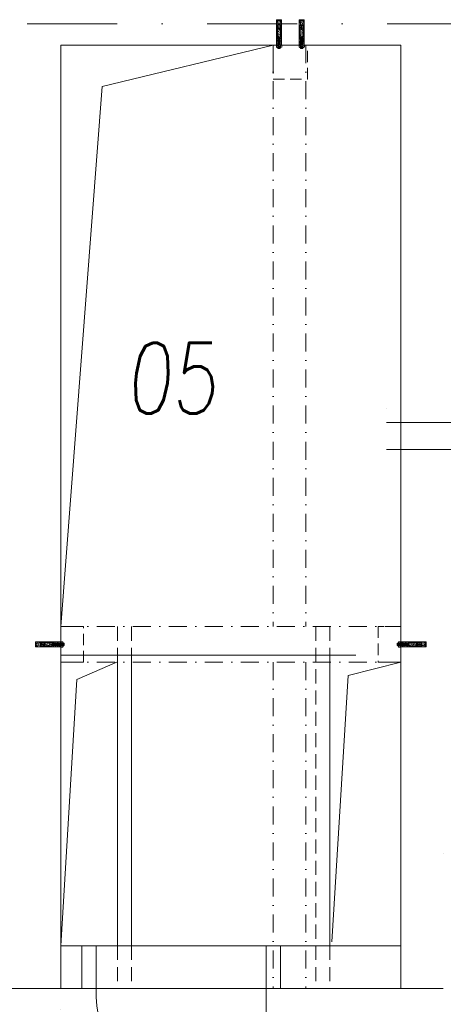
# Model space of a CAD drawing. Header units: millimetres. Extents: x 213386 to 506888, y 183055 to 450952.
# Tile 198 of 256: x 386382 to 387877, y 292676 to 296147. Entities that reach past the tile are written whole.
import ezdxf

# ---------------------------------------------------------------- set-up
doc = ezdxf.new("R2010")
doc.units = ezdxf.units.MM
for name, pattern in [('ACDINTGL', [3, 2, -1]), ('CK_Čerchovaná 50', [6, 3, -1.5, 0, -1.5]), ('DASHED', [0.75, 0.5, -0.25]), ('ČERCHOVANÁ', [25.4, 12.7, -6.35, 0, -6.35])]:
    doc.linetypes.add(name, pattern=pattern)
for name, color, linetype, lineweight in [('NOVA', 255, 'Continuous', 0), ('NOVÁ INTERIERY', 255, 'Continuous', 0), ('NOVÁ TENKÁ', 255, 'Continuous', 0), ('OSY', 255, 'Continuous', 0), ('POPIS2', 255, 'Continuous', 0), ('TENKA', 255, 'Continuous', 0), ('ŽB', 255, 'Continuous', 0)]:
    doc.layers.add(name, color=color, linetype=linetype, lineweight=lineweight)
doc.styles.add('CS-ROMANS', font='romans.shx', dxfattribs={"width": 0.75, "oblique": 5})

# ---------------------------------------------------------------- blocks, each defined once
blk = doc.blocks.new('OCELOVÁ KOTVA')
for p, q in [((-9.4, 7.1), (-9.4, 0.6)), ((9.4, 0.6), (-9.4, 0.6)), ((-7, 8.6), (-8.7, 7.7)), ((8.7, 0), (-8.7, 0)), ((6.7, 8.7), (-6.7, 8.7)), ((-5, 8.7), (-4, 9)), ((-4, 8), (-5, 8.7)), ((-5, 8.7), (5, 6.9)), ((-5, 5.3), (-4, 5.6)), ((-5, 5.3), (5, 3.5)), ((-4, 4.6), (-5, 5.3)), ((-5, 1.9), (-4, 2.2)), ((-5, 1.9), (5, 0.1)), ((-4, 1.2), (-5, 1.9)), ((-4.7, 7.1), (-4.7, 0.6)), ((-4, 11.4), (-2.8, 12.5)), ((-4, 9), (-4, 11.4)), ((-4, 11.4), (4, 11.4)), ((-4, 9), (4, 7.6)), ((-4, 8), (4, 6.6)), ((-4, 5.6), (-4, 8)), ((-4, 5.6), (4, 4.2)), ((-4, 2.2), (-4, 4.6)), ((-4, 4.6), (4, 3.2)), ((-4, 2.2), (4, 0.8)), ((-4, -1.2), (-4, 1.2)), ((-4, 1.2), (4, -0.2)), ((-2.8, 12.5), (2.9, 12.5)), ((4, 11.4), (2.9, 12.5)), ((4, 7.6), (4, 11.4)), ((5, 6.9), (4, 7.6)), ((4, 6.6), (5, 6.9)), ((4, 4.2), (4, 6.6)), ((5, 3.5), (4, 4.2)), ((4, 3.2), (5, 3.5)), ((4, 0.8), (4, 3.2)), ((5, 0.1), (4, 0.8)), ((4, -0.2), (5, 0.1)), ((4.7, 7.1), (4.7, 0.6)), ((7.1, 8.6), (8.7, 7.6)), ((9.4, 7.1), (9.4, 0.6)), ((-5, -1.5), (-4, -1.2)), ((-5, -1.5), (5, -3.3)), ((-4, -2.2), (-5, -1.5)), ((-5, -4.9), (-4, -4.6)), ((-5, -4.9), (5, -6.7)), ((-4, -5.6), (-5, -4.9)), ((-5, -8.3), (-4, -8)), ((-4, -9), (-5, -8.3)), ((-5, -8.3), (5, -10.1)), ((-5, -11.7), (-4, -11.4)), ((-4, -12.4), (-5, -11.7)), ((-5, -11.7), (5, -13.5)), ((-5, -15.1), (-4, -14.8)), ((-4, -15.8), (-5, -15.1)), ((-5, -15.1), (5, -16.9)), ((-5, -18.5), (-4, -18.2)), ((-4, -19.2), (-5, -18.5)), ((-5, -18.5), (5, -20.3)), ((-5, -21.9), (-4, -21.6)), ((-4, -22.6), (-5, -21.9)), ((-5, -21.9), (5, -23.7)), ((-5, -25.3), (-4, -25)), ((-4, -26), (-5, -25.3)), ((-5, -25.3), (5, -27.1)), ((-5, -28.4), (5, -28.4)), ((-5, -28.4), (-5, -55.9)), ((-4, -1.2), (4, -2.6)), ((-4, -4.6), (-4, -2.2)), ((-4, -2.2), (4, -3.6)), ((-4, -4.6), (4, -6)), ((-4, -8), (-4, -5.6)), ((-4, -5.6), (4, -7)), ((-4, -8), (4, -9.4)), ((-4, -9), (4, -10.4)), ((-4, -11.4), (-4, -9)), ((-4, -11.4), (4, -12.8)), ((-4, -12.4), (4, -13.8)), ((-4, -14.8), (-4, -12.4)), ((-4, -14.8), (4, -16.2)), ((-4, -15.8), (4, -17.2)), ((-4, -18.2), (-4, -15.8)), ((-4, -18.2), (4, -19.6)), ((-4, -19.2), (4, -20.6)), ((-4, -21.6), (-4, -19.2)), ((-4, -21.6), (4, -23)), ((-4, -22.6), (4, -24)), ((-4, -25), (-4, -22.6)), ((-4, -25), (4, -26.4)), ((-4, -26), (4, -27.4)), ((-4, -28.4), (-4, -26)), ((4, -2.6), (4, -0.2)), ((5, -3.3), (4, -2.6)), ((4, -3.6), (5, -3.3)), ((4, -6), (4, -3.6)), ((5, -6.7), (4, -6)), ((4, -7), (5, -6.7)), ((4, -9.4), (4, -7)), ((5, -10.1), (4, -9.4)), ((4, -10.4), (5, -10.1)), ((4, -12.8), (4, -10.4)), ((5, -13.5), (4, -12.8)), ((4, -13.8), (5, -13.5)), ((4, -16.2), (4, -13.8)), ((5, -16.9), (4, -16.2)), ((4, -17.2), (5, -16.9)), ((4, -19.6), (4, -17.2)), ((5, -20.3), (4, -19.6)), ((4, -20.6), (5, -20.3)), ((4, -23), (4, -20.6)), ((5, -23.7), (4, -23)), ((4, -24), (5, -23.7)), ((4, -26.4), (4, -24)), ((5, -27.1), (4, -26.4)), ((4, -27.4), (5, -27.1)), ((4, -28.4), (4, -27.4)), ((5, -28.4), (5, -55.9)), ((-5, -56.9), (-5.5, -71.7)), ((-4, -56.9), (-5, -55.9)), ((-5, -55.9), (5, -55.9)), ((-4, -56.9), (-5, -56.9)), ((-4, -56.9), (4, -56.9)), ((-0.5, -70.7), (-0.5, -56.9)), ((0.5, -70.7), (0.5, -56.9)), ((4, -56.9), (5, -55.9)), ((4, -56.9), (5, -56.9)), ((5, -56.9), (5.5, -71.7)), ((-5.5, -71.7), (-1.5, -71.7)), ((-4.5, -71.7), (-5, -86.5)), ((-4, -87.5), (-5, -86.5)), ((-5, -86.5), (5, -86.5)), ((-4, -87.5), (4, -87.5)), ((-0.5, -70.7), (-1.5, -71.7)), ((0.5, -70.7), (1.5, -71.7)), ((1.5, -71.7), (5.5, -71.7)), ((4, -87.5), (5, -86.5)), ((4.5, -71.7), (5, -86.5))]:
    blk.add_line(p, q)
for centre, major_axis, start_param, end_param in [((-7, 4.9), (2.29, 2.29), 6.262021, 7.875146), ((-8.7, 0.6), (0.441, 0.441), 2.356194, 3.926991), ((-6.7, 8.1), (-0.441, 0.441), -0.785398, -0.248335), ((0, -3.3), (8.08, 8.08), 0.363291, 1.207505), ((7, 4.9), (-2.29, 2.29), 4.691224, 6.30435), ((6.7, 8.1), (0.441, 0.441), 0.237575, 0.785398), ((6.8, 8.1), (-0.441, 0.441), -1.030377, -0.785398), ((8.7, 0.6), (0.441, 0.441), 3.926991, 5.497787)]:
    blk.add_ellipse(centre, major_axis=major_axis, ratio=1, start_param=start_param, end_param=end_param)
blk = doc.blocks.new('CHEMICKÁ KOTVA ŠROUB')
h = blk.add_hatch()
h.set_pattern_fill('AR-CONC', color=9, style=0)
h.set_pattern_definition([(50, (98541.3084, -65870.697), (7.17260183, -0.62752135), [0.75, -8.25]), (355, (98541.3084, -65870.697), (-1.38751334, 7.52192134), [0.6, -6.6]), (100.4514, (98541.906, -65870.7494), (5.7850938, 6.89439542), [0.6374019, -7.0114211]), (46.1842, (98541.308, -65868.697), (10.6724105, -1.65519014), [1.125, -12.375]), (96.6356, (98542.198, -65868.835), (9.3466271, 9.7411787), [0.9561029, -10.51713]), (351.1842, (98541.308, -65868.697), (9.3466195, 9.741186), [0.9, -9.9]), (21, (98542.3084, -65869.197), (5.96907052, -4.0261889), [0.75, -8.25]), (326, (98542.3084, -65869.197), (2.4331533, 7.25150045), [0.6, -6.6]), (71.4514, (98542.806, -65869.5326), (8.4022263, 3.22530497), [0.6374019, -7.0114211]), (37.5, (98541.3084, -65870.697), (0.121598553, 3.32893854), [0, -6.52, 0, -6.7, 0, -6.625]), (7.5, (98541.3084, -65870.697), (2.63069537, 3.94411712), [0, -3.82, 0, -6.37, 0, -2.525]), (327.5, (98539.0784, -65870.697), (5.33822436, -0.22554872), [0, -2.5, 0, -7.8, 0, -10.35]), (317.5, (98538.0784, -65870.697), (5.8318617, 1.00104982), [0, -3.25, 0, -5.18, 0, -7.35])])
h.paths.add_polyline_path([(-9, -10), (9, -10), (9, -99.4), (-9, -99.4)])
at = {"color": 9}
blk.add_lwpolyline([(-9, -10), (9, -10), (9, -99.4), (-9, -99.4)], close=True, dxfattribs=at)
at = {"layer": 'TENKA', "color": 0}
blk.add_blockref('OCELOVÁ KOTVA', (0, -10), dxfattribs=at)
blk = doc.blocks.new('ev výtah')
at = {"layer": 'NOVÁ TENKÁ'}
for p, q in [((29915.4, 10892.4), (29915.4, 13392.4)), ((30010.4, 10892.4), (30010.4, 13392.4)), ((30060.4, 13392.4), (30060.4, 13392.4)), ((28490.4, 13192.4), (28490.4, 13192.4))]:
    blk.add_line(p, q, dxfattribs=at)

msp = doc.modelspace()

# ---------------------------------------------------------------- linework, layer by layer
at = {"layer": 'NOVA'}
for p, q in [((386726.6, 293907.2), (387476.6, 293907.2)), ((386726.6, 293907.2), (387476.6, 293907.2)), ((386776.6, 292882.2), (386776.6, 293907.2)), ((387476.6, 293907.2), (387476.6, 292882.2)), ((387476.6, 293907.2), (387476.6, 292882.2)), ((387251.6, 292732.2), (387251.6, 292132.2))]:
    msp.add_line(p, q, dxfattribs=at)
for points in [[(386526.6, 292882.2), (387726.6, 292882.2)], [(386601.6, 292882.2), (386601.6, 292732.2)], [(386651.6, 292882.2), (386651.6, 292732.2)], [(387251.6, 292882.2), (387251.6, 292732.2)], [(387301.6, 292882.2), (387301.6, 292732.2)], [(386526.6, 292732.2), (387726.6, 292732.2)]]:
    msp.add_lwpolyline(points, dxfattribs=at)
msp.add_arc((387251.6, 292732.2), 600, 180, 270, dxfattribs=at)
at = {"layer": 'NOVÁ INTERIERY'}
msp.add_line((386726.6, 293907.2), (386726.6, 292882.2), dxfattribs=at)
at = {"layer": 'OSY', "linetype": 'ČERCHOVANÁ', "ltscale": 25}
msp.add_line((400063.2, 296132.2), (372424.2, 296132.2), dxfattribs=at)
at = {"layer": 'TENKA', "linetype": 'ČERCHOVANÁ', "ltscale": 5}
for p, q in [((387276.6, 296057.2), (387276.6, 294007.2)), ((387391.6, 296057.2), (387391.6, 294007.2)), ((386526.6, 294007.2), (387726.6, 294007.2)), ((386526.6, 293882.2), (387726.6, 293882.2)), ((387276.6, 293882.2), (387276.6, 292732.2)), ((387391.6, 293882.2), (387391.6, 292732.2))]:
    msp.add_line(p, q, dxfattribs=at)
at = {"layer": 'TENKA', "linetype": 'DASHED', "ltscale": 100}
for p, q in [((386726.6, 294007.2), (386726.6, 292732.2)), ((386776.6, 294007.2), (386776.6, 292732.2)), ((387426.6, 294007.2), (387426.6, 292732.2)), ((387476.6, 294007.2), (387476.6, 292732.2))]:
    msp.add_line(p, q, dxfattribs=at)
at = {"layer": 'TENKA'}
for p, q in [((386526.6, 293907.2), (387568, 293907.2)), ((386584.1, 293820.5), (386726.6, 293883.4)), ((387541.1, 293834.8), (387726.6, 293882.2)), ((386526.6, 292882.2), (386584.1, 293820.5)), ((387483.7, 292896.5), (387541.1, 293834.8))]:
    msp.add_line(p, q, dxfattribs=at)
at = {"layer": 'TENKA', "linetype": 'CK_Čerchovaná 50', "ltscale": 50}
msp.add_line((386526.6, 291532.2), (386526.6, 292732.2), dxfattribs=at)
at = {"layer": 'TENKA'}
msp.add_lwpolyline([(386526.6, 294007.2), (386672.7, 295911.3), (387276.6, 296057.2)], dxfattribs=at)
at = {"layer": 'TENKA', "linetype": 'ACDINTGL', "ltscale": 20}
for points in [[(387276.6, 295937.2), (387397.1, 295937.2), (387397.1, 296057.2), (387276.6, 296057.2)], [(387276.6, 295937.2), (387397.1, 295937.2), (387397.1, 296057.2), (387276.6, 296057.2)], [(387276.6, 295937.2), (387397.1, 295937.2), (387397.1, 296057.2), (387276.6, 296057.2)], [(386606.6, 293882.2), (386606.6, 294007.2), (386526.6, 294007.2), (386526.6, 293882.2)], [(386606.6, 293882.2), (386606.6, 294007.2), (386526.6, 294007.2), (386526.6, 293882.2)], [(386606.6, 293882.2), (386606.6, 294007.2), (386526.6, 294007.2), (386526.6, 293882.2)], [(387726.6, 293882.2), (387726.6, 294007.2), (387646.6, 294007.2), (387646.6, 293882.2)], [(387726.6, 293882.2), (387726.6, 294007.2), (387646.6, 294007.2), (387646.6, 293882.2)], [(387726.6, 293882.2), (387726.6, 294007.2), (387646.6, 294007.2), (387646.6, 293882.2)]]:
    msp.add_lwpolyline(points, close=True, dxfattribs=at)
at = {"layer": 'ŽB'}
for p, q in [((386526.6, 296057.2), (386526.6, 292732.2)), ((386526.6, 296057.2), (387726.6, 296057.2)), ((387726.6, 296057.2), (387726.6, 292732.2)), ((387726.6, 292732.2), (387876.6, 292732.2))]:
    msp.add_line(p, q, dxfattribs=at)
msp.add_lwpolyline([(386326.6, 292732.2), (386526.6, 292732.2)], dxfattribs=at)

# ---------------------------------------------------------------- block references
at = {"layer": 'NOVA'}
for p, rotation in [((387296.9, 296047.2), 180), ((387296.9, 296047.2), 180), ((387376.9, 296047.2), 180), ((387376.9, 296047.2), 180), ((386536.6, 293944.7), 270), ((386536.6, 293944.7), 270)]:
    msp.add_blockref('CHEMICKÁ KOTVA ŠROUB', p, dxfattribs=dict(at, rotation=rotation))
at = {"layer": 'NOVA', "xscale": -1, "rotation": 90}
msp.add_blockref('CHEMICKÁ KOTVA ŠROUB', (387716.6, 293944.7), dxfattribs=at)
msp.add_blockref('CHEMICKÁ KOTVA ŠROUB', (387716.6, 293944.7), dxfattribs=at)
at = {"layer": 'NOVÁ TENKÁ', "rotation": 90}
msp.add_blockref('ev výtah', (401069, 264716.7), dxfattribs=at)

# ---------------------------------------------------------------- texts
at = {"layer": 'POPIS2', "ltscale": 15, "style": 'CS-ROMANS', "oblique": 5, "width": 0.75}
msp.add_text('05', height=250, dxfattribs=at).set_placement((386757.2, 294757.9))

doc.saveas('drawing.dxf')
